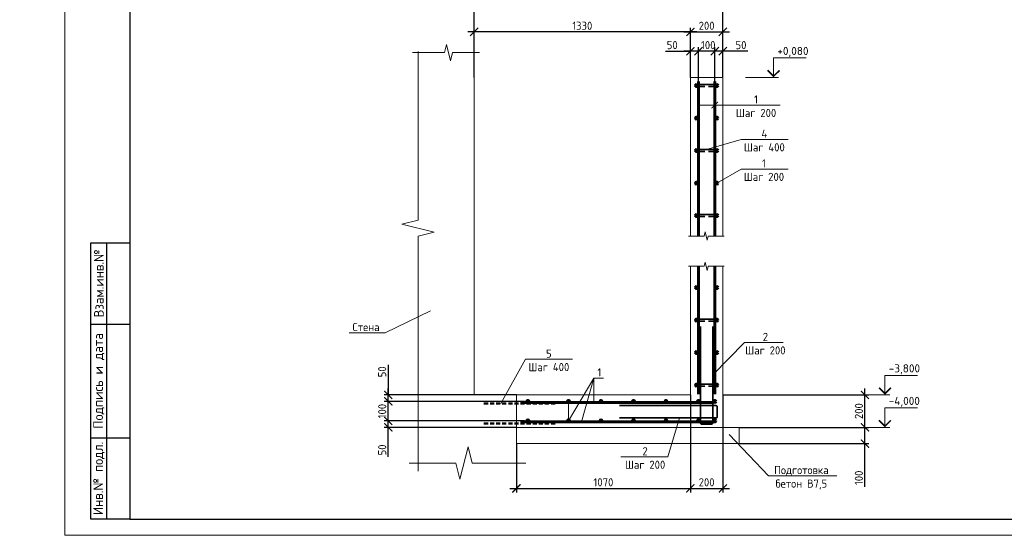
# Model space of a CAD drawing. Header units: millimetres. Extents: x 130535 to 1380046, y -52734 to 121434.
# Tile 50 of 64: x 666980 to 697269, y -7790 to 8071. Entities that reach past the tile are written whole.
import ezdxf
from ezdxf import colors
from ezdxf.entities.mleader import LeaderData, LeaderLine
from ezdxf.enums import TextEntityAlignment as Align
from ezdxf.math import Vec2, Vec3

# ---------------------------------------------------------------- set-up
doc = ezdxf.new("R2010")
doc.units = ezdxf.units.MM
doc.linetypes.add('DASHED2', pattern=[0.375, 0.25, -0.125])
doc.layers.get('DEFPOINTS').update_dxf_attribs({"color": 1, "lineweight": 0})
for name, color, linetype, lineweight in [('Основная 0.35', 200, 'Continuous', 35), ('Основная 0.60', 142, 'Continuous', 60), ('РАЗМЕРЫ', 1, 'Continuous', 9), ('Разрез жилая часть$0$Отметки', 1, 'Continuous', 20), ('Символы 0.20', 1, 'Continuous', 20), ('Текст', 7, 'Continuous', 25), ('Тонкая', 81, 'Continuous', 20), ('Тонкая 0.20', 30, 'Continuous', 20), ('ТОНКИЕ', 7, 'Continuous', 9)]:
    doc.layers.add(name, color=color, linetype=linetype, lineweight=lineweight)
doc.layers.add('ТОЛСТЫЕ_ОСНОВНЫЕ', color=6, linetype='Continuous')
doc.styles.add('GOST-2.304_Type-B', font='GOST Common.ttf')
doc.styles.add('style1', font='GOST Common.ttf', dxfattribs={"height": 500})
doc.styles.add('ГОСТ', font='isocpeur.ttf')
doc.dimstyles.new('СПДС', dxfattribs={"dimscale": 100, "dimtxt": 2.5, "dimasz": 2.5, "dimexe": 1.25, "dimexo": 0, "dimtad": 1, "dimdec": 0, "dimtxsty": 'GOST-2.304_Type-B', "dimblk": 'ARCHTICK', "dimcen": 2.5, "dimdle": 2, "dimadec": 0, "dimazin": 2, "dimtfac": 0.75, "dimtdec": 0, "dimtmove": 1, "dimatfit": 3, "dimfxl": 1, "dimtolj": 1, "dimarcsym": 1})

# ---------------------------------------------------------------- blocks, each defined once
blk = doc.blocks.new('*U5')
at = {"layer": 'ТОЛСТЫЕ_ОСНОВНЫЕ'}
for p, q in [((8, 5), (8, 90)), ((8, 90), (20, 90)), ((13, 5), (13, 90)), ((8, 65), (20, 65)), ((8, 30), (20, 30)), ((20, 5), (8, 5))]:
    blk.add_line(p, q, dxfattribs=at)
at = {"layer": 'ТОЛСТЫЕ_ОСНОВНЫЕ', "color": 6}
blk.add_lwpolyline([(20, 5), (589, 5), (589, 415), (20, 415)], close=True, dxfattribs=at)
at = {"layer": 'ТОНКИЕ'}
blk.add_lwpolyline([(0, 0), (594, 0), (594, 420), (0, 420)], close=True, dxfattribs=at)
at = {"layer": 'Текст', "style": 'style1'}
for s, p in [('Взам.инв.№', (10.5, 77.5)), ('Подпись и дата', (10.5, 47.5)), ('Инв.№ подл.', (10.5, 17.5))]:
    blk.add_text(s, height=3, rotation=90, dxfattribs=at).set_placement(p, align=Align.MIDDLE)
blk = doc.blocks.new('_None')
blk = doc.blocks.new('_ArchTick')
at = {"color": 0, "linetype": 'ByBlock', "const_width": 0.15}
blk.add_lwpolyline([(-0.5, -0.5), (0.5, 0.5)], dxfattribs=at)
blk = doc.blocks.new('*D303')
at = {"layer": 'DEFPOINTS', "color": 0, "linetype": 'Continuous', "lineweight": 0, "transparency": 16777216}
for p in [(678318, -4270), (682261, -4470), (682511, -4270)]:
    blk.add_point(p, dxfattribs=at)
at = {"layer": 'РАЗМЕРЫ', "color": 0, "linetype": 'Continuous', "lineweight": -2, "transparency": 16777216}
for p, q in [((678318, -4670), (678318, -4070)), ((682511, -4270), (678193, -4270)), ((682261, -4470), (678193, -4470)), ((678318, -5377), (678318, -4470))]:
    blk.add_line(p, q, dxfattribs=at)
at = {"layer": 'РАЗМЕРЫ', "color": 0, "linetype": 'Continuous', "lineweight": -2, "transparency": 16777216, "xscale": 250, "yscale": 250, "zscale": 250}
for p, rotation in [((678318, -4270), 90), ((678318, -4470), 270)]:
    blk.add_blockref('_ArchTick', p, dxfattribs=dict(at, rotation=rotation))
at = {"layer": 'РАЗМЕРЫ', "color": 0, "linetype": 'Continuous', "lineweight": 0, "transparency": 16777216, "insert": (678131, -5164), "char_height": 250, "attachment_point": 5, "rotation": 90, "style": 'GOST-2.304_Type-B'}
blk.add_mtext('\\A1;50', dxfattribs=at)
blk = doc.blocks.new('*D304')
at = {"layer": 'DEFPOINTS', "color": 0, "linetype": 'Continuous', "lineweight": 0, "transparency": 16777216}
for p in [(678318, -3670), (682511, -3670), (682511, -4270)]:
    blk.add_point(p, dxfattribs=at)
at = {"layer": 'РАЗМЕРЫ', "color": 0, "linetype": 'Continuous', "lineweight": -2, "transparency": 16777216}
for p, q in [((678318, -4470), (678318, -3470)), ((682511, -3670), (678193, -3670)), ((682511, -4270), (678193, -4270))]:
    blk.add_line(p, q, dxfattribs=at)
at = {"layer": 'РАЗМЕРЫ', "color": 0, "linetype": 'Continuous', "lineweight": -2, "transparency": 16777216, "xscale": 250, "yscale": 250, "zscale": 250}
for p, rotation in [((678318, -3670), 90), ((678318, -4270), 270)]:
    blk.add_blockref('_ArchTick', p, dxfattribs=dict(at, rotation=rotation))
at = {"layer": 'РАЗМЕРЫ', "color": 0, "linetype": 'Continuous', "lineweight": 0, "transparency": 16777216, "insert": (678131, -3970), "char_height": 250, "attachment_point": 5, "rotation": 90, "style": 'GOST-2.304_Type-B'}
blk.add_mtext('\\A1;100', dxfattribs=at)
blk = doc.blocks.new('*D305')
at = {"layer": 'DEFPOINTS', "color": 0, "linetype": 'Continuous', "lineweight": 0, "transparency": 16777216}
for p in [(678318, -3470), (682261, -3470), (682511, -3670)]:
    blk.add_point(p, dxfattribs=at)
at = {"layer": 'РАЗМЕРЫ', "color": 0, "linetype": 'Continuous', "lineweight": -2, "transparency": 16777216}
for p, q in [((678318, -2549), (678318, -3470)), ((678318, -3870), (678318, -3270)), ((682261, -3470), (678193, -3470)), ((682511, -3670), (678193, -3670))]:
    blk.add_line(p, q, dxfattribs=at)
at = {"layer": 'РАЗМЕРЫ', "color": 0, "linetype": 'Continuous', "lineweight": -2, "transparency": 16777216, "xscale": 250, "yscale": 250, "zscale": 250}
for p, rotation in [((678318, -3470), 90), ((678318, -3670), 270)]:
    blk.add_blockref('_ArchTick', p, dxfattribs=dict(at, rotation=rotation))
at = {"layer": 'РАЗМЕРЫ', "color": 0, "linetype": 'Continuous', "lineweight": 0, "transparency": 16777216, "insert": (678131, -2761), "char_height": 250, "attachment_point": 5, "rotation": 90, "style": 'GOST-2.304_Type-B'}
blk.add_mtext('\\A1;50', dxfattribs=at)
blk = doc.blocks.new('*D306')
at = {"layer": 'DEFPOINTS', "color": 0, "linetype": 'Continuous', "lineweight": 0, "transparency": 16777216}
for p in [(688361, 7102), (688361, 6169), (688611, 6294)]:
    blk.add_point(p, dxfattribs=at)
at = {"layer": 'РАЗМЕРЫ', "color": 0, "linetype": 'Continuous', "lineweight": -2, "transparency": 16777216}
for p, q in [((688811, 7102), (688161, 7102)), ((688361, 6169), (688361, 7227)), ((688611, 6294), (688611, 7227)), ((689381, 7102), (688611, 7102))]:
    blk.add_line(p, q, dxfattribs=at)
at = {"layer": 'РАЗМЕРЫ', "color": 0, "linetype": 'Continuous', "lineweight": -2, "transparency": 16777216, "xscale": 250, "yscale": 250, "zscale": 250, "rotation": 180}
blk.add_blockref('_ArchTick', (688361, 7102), dxfattribs=at)
at = {"layer": 'РАЗМЕРЫ', "color": 0, "linetype": 'Continuous', "lineweight": -2, "transparency": 16777216, "xscale": 250, "yscale": 250, "zscale": 250}
blk.add_blockref('_ArchTick', (688611, 7102), dxfattribs=at)
at = {"layer": 'РАЗМЕРЫ', "color": 0, "linetype": 'Continuous', "lineweight": 0, "transparency": 16777216, "insert": (689168, 7289), "char_height": 250, "attachment_point": 5, "style": 'GOST-2.304_Type-B'}
blk.add_mtext('\\A1;50', dxfattribs=at)
blk = doc.blocks.new('*D307')
at = {"layer": 'DEFPOINTS', "color": 0, "linetype": 'Continuous', "lineweight": 0, "transparency": 16777216}
for p in [(687861, 7102), (687861, 6169), (688361, 6169)]:
    blk.add_point(p, dxfattribs=at)
at = {"layer": 'РАЗМЕРЫ', "color": 0, "linetype": 'Continuous', "lineweight": -2, "transparency": 16777216}
for p, q in [((688561, 7102), (687661, 7102)), ((687861, 6169), (687861, 7227)), ((688361, 6169), (688361, 7227))]:
    blk.add_line(p, q, dxfattribs=at)
at = {"layer": 'РАЗМЕРЫ', "color": 0, "linetype": 'Continuous', "lineweight": -2, "transparency": 16777216, "xscale": 250, "yscale": 250, "zscale": 250, "rotation": 180}
blk.add_blockref('_ArchTick', (687861, 7102), dxfattribs=at)
at = {"layer": 'РАЗМЕРЫ', "color": 0, "linetype": 'Continuous', "lineweight": -2, "transparency": 16777216, "xscale": 250, "yscale": 250, "zscale": 250}
blk.add_blockref('_ArchTick', (688361, 7102), dxfattribs=at)
at = {"layer": 'РАЗМЕРЫ', "color": 0, "linetype": 'Continuous', "lineweight": 0, "transparency": 16777216, "insert": (688161, 7289), "char_height": 250, "attachment_point": 5, "style": 'GOST-2.304_Type-B'}
blk.add_mtext('\\A1;100', dxfattribs=at)
blk = doc.blocks.new('*D308')
at = {"layer": 'DEFPOINTS', "color": 0, "linetype": 'Continuous', "lineweight": 0, "transparency": 16777216}
for p in [(687611, 7102), (687611, 6294), (687861, 6169)]:
    blk.add_point(p, dxfattribs=at)
at = {"layer": 'РАЗМЕРЫ', "color": 0, "linetype": 'Continuous', "lineweight": -2, "transparency": 16777216}
for p, q in [((686841, 7102), (687611, 7102)), ((688061, 7102), (687411, 7102)), ((687611, 6294), (687611, 7227)), ((687861, 6169), (687861, 7227))]:
    blk.add_line(p, q, dxfattribs=at)
at = {"layer": 'РАЗМЕРЫ', "color": 0, "linetype": 'Continuous', "lineweight": -2, "transparency": 16777216, "xscale": 250, "yscale": 250, "zscale": 250, "rotation": 180}
blk.add_blockref('_ArchTick', (687611, 7102), dxfattribs=at)
at = {"layer": 'РАЗМЕРЫ', "color": 0, "linetype": 'Continuous', "lineweight": -2, "transparency": 16777216, "xscale": 250, "yscale": 250, "zscale": 250}
blk.add_blockref('_ArchTick', (687861, 7102), dxfattribs=at)
at = {"layer": 'РАЗМЕРЫ', "color": 0, "linetype": 'Continuous', "lineweight": 0, "transparency": 16777216, "insert": (687053, 7289), "char_height": 250, "attachment_point": 5, "style": 'GOST-2.304_Type-B'}
blk.add_mtext('\\A1;50', dxfattribs=at)
blk = doc.blocks.new('*D309')
at = {"layer": 'DEFPOINTS', "color": 0, "linetype": 'Continuous', "lineweight": 0, "transparency": 16777216}
for p in [(687611, -3470), (682261, -4961), (687611, -6346)]:
    blk.add_point(p, dxfattribs=at)
at = {"layer": 'РАЗМЕРЫ', "color": 0, "linetype": 'Continuous', "lineweight": -2, "transparency": 16777216}
for p, q in [((687611, -3470), (687611, -6471)), ((682261, -4961), (682261, -6471)), ((682061, -6346), (687811, -6346))]:
    blk.add_line(p, q, dxfattribs=at)
at = {"layer": 'РАЗМЕРЫ', "color": 0, "linetype": 'Continuous', "lineweight": -2, "transparency": 16777216, "xscale": 250, "yscale": 250, "zscale": 250, "rotation": 180}
blk.add_blockref('_ArchTick', (682261, -6346), dxfattribs=at)
at = {"layer": 'РАЗМЕРЫ', "color": 0, "linetype": 'Continuous', "lineweight": -2, "transparency": 16777216, "xscale": 250, "yscale": 250, "zscale": 250}
blk.add_blockref('_ArchTick', (687611, -6346), dxfattribs=at)
at = {"layer": 'РАЗМЕРЫ', "color": 0, "linetype": 'Continuous', "lineweight": 0, "transparency": 16777216, "insert": (684936, -6159), "char_height": 250, "attachment_point": 5, "style": 'GOST-2.304_Type-B'}
blk.add_mtext('\\A1;1070', dxfattribs=at)
blk = doc.blocks.new('*D310')
at = {"layer": 'DEFPOINTS', "color": 0, "linetype": 'Continuous', "lineweight": 0, "transparency": 16777216}
for p in [(687611, -3470), (688611, -3470), (688611, -6346)]:
    blk.add_point(p, dxfattribs=at)
at = {"layer": 'РАЗМЕРЫ', "color": 0, "linetype": 'Continuous', "lineweight": -2, "transparency": 16777216}
for p, q in [((687611, -3470), (687611, -6471)), ((688611, -3470), (688611, -6471)), ((687411, -6346), (688811, -6346))]:
    blk.add_line(p, q, dxfattribs=at)
at = {"layer": 'РАЗМЕРЫ', "color": 0, "linetype": 'Continuous', "lineweight": -2, "transparency": 16777216, "xscale": 250, "yscale": 250, "zscale": 250, "rotation": 180}
blk.add_blockref('_ArchTick', (687611, -6346), dxfattribs=at)
at = {"layer": 'РАЗМЕРЫ', "color": 0, "linetype": 'Continuous', "lineweight": -2, "transparency": 16777216, "xscale": 250, "yscale": 250, "zscale": 250}
blk.add_blockref('_ArchTick', (688611, -6346), dxfattribs=at)
at = {"layer": 'РАЗМЕРЫ', "color": 0, "linetype": 'Continuous', "lineweight": 0, "transparency": 16777216, "insert": (688111, -6159), "char_height": 250, "attachment_point": 5, "style": 'GOST-2.304_Type-B'}
blk.add_mtext('\\A1;200', dxfattribs=at)
blk = doc.blocks.new('*D311')
at = {"layer": 'DEFPOINTS', "color": 0, "linetype": 'Continuous', "lineweight": 0, "transparency": 16777216}
for p in [(689111, -4470), (692981, -4470), (689111, -4970)]:
    blk.add_point(p, dxfattribs=at)
at = {"layer": 'РАЗМЕРЫ', "color": 0, "linetype": 'Continuous', "lineweight": -2, "transparency": 16777216}
for p, q in [((689111, -4470), (693106, -4470)), ((692981, -5170), (692981, -4270)), ((689111, -4970), (693106, -4970)), ((692981, -6297), (692981, -4970))]:
    blk.add_line(p, q, dxfattribs=at)
at = {"layer": 'РАЗМЕРЫ', "color": 0, "linetype": 'Continuous', "lineweight": -2, "transparency": 16777216, "xscale": 250, "yscale": 250, "zscale": 250}
for p, rotation in [((692981, -4470), 90), ((692981, -4970), 270)]:
    blk.add_blockref('_ArchTick', p, dxfattribs=dict(at, rotation=rotation))
at = {"layer": 'РАЗМЕРЫ', "color": 0, "linetype": 'Continuous', "lineweight": 0, "transparency": 16777216, "insert": (692794, -6022), "char_height": 250, "attachment_point": 5, "rotation": 90, "style": 'GOST-2.304_Type-B'}
blk.add_mtext('\\A1;100', dxfattribs=at)
blk = doc.blocks.new('*D312')
at = {"layer": 'DEFPOINTS', "color": 0, "linetype": 'Continuous', "lineweight": 0, "transparency": 16777216}
for p in [(688611, -3470), (692981, -3470), (689111, -4470)]:
    blk.add_point(p, dxfattribs=at)
at = {"layer": 'РАЗМЕРЫ', "color": 0, "linetype": 'Continuous', "lineweight": -2, "transparency": 16777216}
for p, q in [((692981, -4670), (692981, -3270)), ((688611, -3470), (693106, -3470)), ((689111, -4470), (693106, -4470))]:
    blk.add_line(p, q, dxfattribs=at)
at = {"layer": 'РАЗМЕРЫ', "color": 0, "linetype": 'Continuous', "lineweight": -2, "transparency": 16777216, "xscale": 250, "yscale": 250, "zscale": 250}
for p, rotation in [((692981, -3470), 90), ((692981, -4470), 270)]:
    blk.add_blockref('_ArchTick', p, dxfattribs=dict(at, rotation=rotation))
at = {"layer": 'РАЗМЕРЫ', "color": 0, "linetype": 'Continuous', "lineweight": 0, "transparency": 16777216, "insert": (692794, -3970), "char_height": 250, "attachment_point": 5, "rotation": 90, "style": 'GOST-2.304_Type-B'}
blk.add_mtext('\\A1;200', dxfattribs=at)
blk = doc.blocks.new('*D275')
at = {"layer": 'DEFPOINTS', "color": 0, "linetype": 'Continuous', "lineweight": 0, "transparency": 16777216}
for p in [(688611, 7696), (687611, 6294), (688611, 6294)]:
    blk.add_point(p, dxfattribs=at)
at = {"layer": 'РАЗМЕРЫ', "color": 0, "linetype": 'Continuous', "lineweight": -2, "transparency": 16777216}
for p, q in [((687411, 7696), (688811, 7696)), ((687611, 6294), (687611, 7821)), ((688611, 6294), (688611, 7821))]:
    blk.add_line(p, q, dxfattribs=at)
at = {"layer": 'РАЗМЕРЫ', "color": 0, "linetype": 'Continuous', "lineweight": -2, "transparency": 16777216, "xscale": 250, "yscale": 250, "zscale": 250, "rotation": 180}
blk.add_blockref('_ArchTick', (687611, 7696), dxfattribs=at)
at = {"layer": 'РАЗМЕРЫ', "color": 0, "linetype": 'Continuous', "lineweight": -2, "transparency": 16777216, "xscale": 250, "yscale": 250, "zscale": 250}
blk.add_blockref('_ArchTick', (688611, 7696), dxfattribs=at)
at = {"layer": 'РАЗМЕРЫ', "color": 0, "linetype": 'Continuous', "lineweight": 0, "transparency": 16777216, "insert": (688111, 7884), "char_height": 250, "attachment_point": 5, "style": 'GOST-2.304_Type-B'}
blk.add_mtext('\\A1;200', dxfattribs=at)
blk = doc.blocks.new('*D276')
at = {"layer": 'DEFPOINTS', "color": 0, "linetype": 'Continuous', "lineweight": 0, "transparency": 16777216}
for p in [(680961, 7696), (680961, 6294), (687611, 6294)]:
    blk.add_point(p, dxfattribs=at)
at = {"layer": 'РАЗМЕРЫ', "color": 0, "linetype": 'Continuous', "lineweight": -2, "transparency": 16777216}
for p, q in [((687811, 7696), (680761, 7696)), ((680961, 6294), (680961, 7821)), ((687611, 6294), (687611, 7821))]:
    blk.add_line(p, q, dxfattribs=at)
at = {"layer": 'РАЗМЕРЫ', "color": 0, "linetype": 'Continuous', "lineweight": -2, "transparency": 16777216, "xscale": 250, "yscale": 250, "zscale": 250, "rotation": 180}
blk.add_blockref('_ArchTick', (680961, 7696), dxfattribs=at)
at = {"layer": 'РАЗМЕРЫ', "color": 0, "linetype": 'Continuous', "lineweight": -2, "transparency": 16777216, "xscale": 250, "yscale": 250, "zscale": 250}
blk.add_blockref('_ArchTick', (687611, 7696), dxfattribs=at)
at = {"layer": 'РАЗМЕРЫ', "color": 0, "linetype": 'Continuous', "lineweight": 0, "transparency": 16777216, "insert": (684286, 7884), "char_height": 250, "attachment_point": 5, "style": 'GOST-2.304_Type-B'}
blk.add_mtext('\\A1;1330', dxfattribs=at)
blk = doc.blocks.new('*D277')
at = {"layer": 'DEFPOINTS', "color": 0, "linetype": 'Continuous', "lineweight": 0, "transparency": 16777216}
for p in [(680961, 8476), (680961, 6294), (688611, 6294)]:
    blk.add_point(p, dxfattribs=at)
at = {"layer": 'РАЗМЕРЫ', "color": 0, "linetype": 'Continuous', "lineweight": -2, "transparency": 16777216}
for p, q in [((680961, 6294), (680961, 8601)), ((688611, 6294), (688611, 8601)), ((688811, 8476), (680761, 8476))]:
    blk.add_line(p, q, dxfattribs=at)
at = {"layer": 'РАЗМЕРЫ', "color": 0, "linetype": 'Continuous', "lineweight": -2, "transparency": 16777216, "xscale": 250, "yscale": 250, "zscale": 250, "rotation": 180}
blk.add_blockref('_ArchTick', (680961, 8476), dxfattribs=at)
at = {"layer": 'РАЗМЕРЫ', "color": 0, "linetype": 'Continuous', "lineweight": -2, "transparency": 16777216, "xscale": 250, "yscale": 250, "zscale": 250}
blk.add_blockref('_ArchTick', (688611, 8476), dxfattribs=at)
at = {"layer": 'РАЗМЕРЫ', "color": 0, "linetype": 'Continuous', "lineweight": 0, "transparency": 16777216, "insert": (684786, 8663), "char_height": 250, "attachment_point": 5, "style": 'GOST-2.304_Type-B'}
blk.add_mtext('\\A1;1530', dxfattribs=at)

msp = doc.modelspace()

# ---------------------------------------------------------------- linework, layer by layer
at = {"linetype": 'DASHED2', "lineweight": 50, "ltscale": 500}
for p, q in [((681261.5, -3739.8), (683481.4, -3739.8)), ((681261.5, -4349.8), (683481.4, -4349.8))]:
    msp.add_line(p, q, dxfattribs=at)
at = {"linetype": 'ByBlock', "lineweight": 20, "ltscale": 0.5}
for points in [[(679234.7, 7096.5), (679234.7, 1907.7), (678734.7, 1782.7), (679734.7, 1532.7), (679234.7, 1407.7), (679234.7, -5817.3)], [(682549.9, -5567.3), (680898.4, -5567.3), (680773.4, -5067.3), (680523.4, -6067.3), (680398.4, -5567.3), (678957.6, -5567.3)]]:
    msp.add_lwpolyline(points, dxfattribs=at)
at = {"layer": 'Основная 0.35'}
for p, q in [((688421.5, 6074), (687801.5, 6074)), ((687801.5, 6014), (688051.5, 6014)), ((688421.5, 6014), (688171.5, 6014)), ((688421.5, 4074), (687801.5, 4074)), ((687801.5, 4014), (688051.5, 4014)), ((688421.5, 4014), (688171.5, 4014)), ((688421.5, 2074), (687801.5, 2074)), ((687801.5, 2014), (688051.5, 2014)), ((688421.5, 2014), (688171.5, 2014)), ((688421.5, -1139.8), (687801.5, -1139.8)), ((687801.5, -1199.8), (688051.5, -1199.8)), ((688421.5, -1199.8), (688171.5, -1199.8)), ((688421.5, -3139.8), (687801.5, -3139.8)), ((687801.5, -3199.8), (688051.5, -3199.8)), ((688421.5, -3199.8), (688171.5, -3199.8))]:
    msp.add_line(p, q, dxfattribs=at)
for points in [[(688301.5, -1366.7), (688301.5, -4341.7, -0.4142136), (688276.5, -4366.7), (687946.5, -4366.7, -0.4142136), (687921.5, -4341.7), (687921.5, -1366.7)], [(685434, -3800.3), (688409, -3800.3, -0.4142136), (688434, -3825.3), (688434, -4155.3, -0.4142136), (688409, -4180.3), (685434, -4180.3)]]:
    msp.add_lwpolyline(points, format="xyb", dxfattribs=at)
for centre, start, end in [((687801.5, 6044), 90, 270), ((688421.5, 6044), 270, 90), ((687801.5, 2044), 90, 270), ((688421.5, 2044), 270, 90), ((687801.5, -1169.8), 90, 270), ((688421.5, -1169.8), 270, 90), ((687801.5, -3169.8), 90, 270), ((688421.5, -3169.8), 270, 90)]:
    msp.add_arc(centre, 30, start, end, dxfattribs=at)
at = {"layer": 'Основная 0.60'}
for p, q in [((687861.5, 1416.7), (687861.5, 6169)), ((688361.5, 1416.7), (688361.5, 6169)), ((687861.5, -3444.8), (687861.5, 485.7)), ((688361.5, -3444.8), (688361.5, 485.7)), ((688327.7, -3699.8), (682386.5, -3699.8)), ((688327.7, -4299.8), (682386.5, -4299.8))]:
    msp.add_line(p, q, dxfattribs=at)
for centre in [(687801.5, 6044), (688421.5, 6044), (687801.5, 5044), (688421.5, 5044), (687801.5, 4044), (688421.5, 4044), (687801.5, 3044), (688421.5, 3044), (687801.5, 2044), (688421.5, 2044), (687801.5, -169.8), (688421.5, -169.8), (687801.5, -1169.8), (688421.5, -1169.8), (687801.5, -2169.8), (688421.5, -2169.8), (687801.5, -3169.8), (688421.5, -3169.8), (682611.5, -3669.8), (683861.5, -3669.8), (684861.5, -3669.8), (685861.5, -3669.8), (685861.5, -3669.8), (686861.5, -3669.8), (687861.5, -3669.8), (688361.5, -3669.8), (682611.5, -4269.8), (683861.5, -4269.8), (684861.5, -4269.8), (685861.5, -4269.8), (685861.5, -4269.8), (686861.5, -4269.8), (687861.5, -4269.8), (688361.5, -4269.8)]:
    msp.add_circle(centre, 30, dxfattribs=at)
at = {"layer": 'РАЗМЕРЫ', "linetype": 'Continuous', "lineweight": 0}
for p, q in [((689272.2, -1861.1), (688301.5, -2854.2)), ((684643.1, -2953.8), (684260.1, -4299.8)), ((684643.1, -2953.8), (684643.1, -3699.8)), ((679234.7, -3469.8), (682261.5, -3469.8)), ((682261.5, -3469.8), (682261.5, -5567.3))]:
    msp.add_line(p, q, dxfattribs=at)
at = {"layer": 'РАЗМЕРЫ', "color": 3, "linetype": 'Continuous', "lineweight": 0}
msp.add_line((691409.9, -4469.8), (693596.4, -4469.8), dxfattribs=at)
at = {"layer": 'Символы 0.20', "color": 1, "linetype": 'Continuous', "lineweight": 20, "ltscale": 100}
for p, q in [((690169.8, 6894), (691169.8, 6894)), ((689303.7, 6294), (690169.8, 6294)), ((693596.4, -2869.8), (694596.4, -2869.8)), ((692730.3, -3469.8), (693596.4, -3469.8)), ((693596.4, -3869.8), (694596.4, -3869.8))]:
    msp.add_line(p, q, dxfattribs=at)
at = {"layer": 'Символы 0.20', "color": 1, "linetype": 'Continuous', "lineweight": 20, "ltscale": 10000}
for p, q in [((690319.8, 6294), (690019.8, 6294)), ((693746.4, -3469.8), (693446.4, -3469.8)), ((693746.4, -4469.8), (693446.4, -4469.8))]:
    msp.add_line(p, q, dxfattribs=at)
for points in [[(690169.8, 6294), (690169.8, 6894)], [(693596.4, -3469.8), (693596.4, -2869.8)], [(693596.4, -4469.8), (693596.4, -3869.8)]]:
    msp.add_lwpolyline(points, dxfattribs=at)
at = {"layer": 'Символы 0.20', "color": 1, "linetype": 'Continuous', "lineweight": 20, "ltscale": 10000, "const_width": 50}
for points in [[(689987.5, 6511.7), (690169.8, 6329.4), (690352.2, 6511.7)], [(693414.1, -3252.1), (693596.4, -3434.4), (693778.7, -3252.1)], [(693414.1, -4252.1), (693596.4, -4434.4), (693778.7, -4252.1)]]:
    msp.add_lwpolyline(points, dxfattribs=at)
at = {"layer": 'Символы 0.20'}
msp.add_lwpolyline([(689272.2, -1861.1), (690466.8, -1861.1)], dxfattribs=at)
at = {"layer": 'Тонкая'}
for points in [[(679065.9, 7057.7), (679215.9, 7057.7), (680045.4, 7057.7), (680107.9, 7307.7), (680232.9, 6807.7), (680295.4, 7057.7), (681124.9, 7057.7), (681124.9, 7057.7)], [(687549, 1416.7), (687624, 1416.7), (688038.7, 1416.7), (688070, 1541.7), (688132.5, 1291.7), (688163.7, 1416.7), (688578.5, 1416.7), (688653.5, 1416.7)], [(687549, 485.7), (687624, 485.7), (688038.7, 485.7), (688070, 610.7), (688132.5, 360.7), (688163.7, 485.7), (688578.5, 485.7), (688653.5, 485.7)]]:
    msp.add_lwpolyline(points, dxfattribs=at)
at = {"layer": 'Тонкая 0.20'}
for p, q in [((680961.5, 6846.5), (680961.5, -3469.8)), ((687611.5, 6294), (688611.5, 6294)), ((687611.5, 1416.7), (687611.5, 6294)), ((688611.5, 6294), (688611.5, 1416.7)), ((687611.5, 1416.7), (687611.5, 2694.8)), ((688611.5, 2694.8), (688611.5, 1416.7)), ((687611.5, -3469.8), (687611.5, 485.7)), ((687611.5, -3444.8), (687611.5, 485.7)), ((688611.5, 485.7), (688611.5, -3444.8)), ((688611.5, 485.7), (688611.5, -4469.8)), ((682261.5, -4469.8), (682261.5, -3469.8)), ((682261.5, -3469.8), (687611.5, -3469.8)), ((689111.5, -4469.8), (682261.5, -4469.8)), ((689111.5, -4469.8), (689111.5, -4969.8)), ((690111.5, -4469.8), (690611.5, -4469.8)), ((689111.5, -4969.8), (682261.5, -4969.8))]:
    msp.add_line(p, q, dxfattribs=at)

# ---------------------------------------------------------------- block references
at = {"xscale": 100, "yscale": 100, "zscale": 100}
msp.add_blockref('*U5', (668365, -7790.1), dxfattribs=at)
msp.add_blockref('*U5', (668365, -7790.1), dxfattribs=at)

# ---------------------------------------------------------------- texts
at = {"layer": 'Разрез жилая часть$0$Отметки', "linetype": 'Continuous', "lineweight": 25, "ltscale": 100, "style": 'ГОСТ'}
for s, p in [('+0,080', (690287.3, 6984)), ('-3,800', (693713.9, -2779.8)), ('-4,000', (693713.9, -3779.8))]:
    msp.add_text(s, height=250, dxfattribs=at).set_placement(p)
at = {"layer": 'Символы 0.20', "insert": (689919.3, -1561.1), "char_height": 250, "attachment_point": 2, "style": 'GOST-2.304_Type-B'}
msp.add_mtext('2\\PШаг 200', dxfattribs=at)

# ---------------------------------------------------------------- dimensions: what is measured, and where the dimension line sits
at = {"layer": 'РАЗМЕРЫ', "color": 3, "linetype": 'Continuous', "lineweight": 0}
for base, p1, p2, picture, middle in [((680961.5, 8475.8), (688611.5, 6294), (680961.5, 6294), '*D277', (684786.5, 8663.3)), ((680961.5, 7696.5), (687611.5, 6294), (680961.5, 6294), '*D276', (684286.5, 7884)), ((688611.5, 7696.5), (687611.5, 6294), (688611.5, 6294), '*D275', (688111.5, 7884))]:
    dim = msp.add_linear_dim(base=base, p1=p1, p2=p2, dimstyle='СПДС', override={"dimlfac": 0.2}, dxfattribs=at)
    dim.commit()
    dim.dimension.update_dxf_attribs({"geometry": picture, "text_midpoint": middle})
for base, p1, p2, angle, picture, middle in [((687611.5, 7101.6), (687861.5, 6169), (687611.5, 6294), 180, '*D308', (687053.3, 7070.6)), ((687861.5, 7101.6), (688361.5, 6169), (687861.5, 6169), 180, '*D307', (688161.5, 7101.6)), ((688361.5, 7101.6), (688611.5, 6294), (688361.5, 6169), 180, '*D306', (689168.2, 7071.6)), ((692981.3, -4469.8), (689111.5, -4969.8), (689111.5, -4469.8), 90, '*D311', (693225.2, -6022.1))]:
    dim = msp.add_linear_dim(base=base, p1=p1, p2=p2, angle=angle, dimstyle='СПДС', override={"dimlfac": 0.2}, dxfattribs=at)
    dim.commit()
    dim.dimension.update_dxf_attribs({"geometry": picture, "text_midpoint": middle, "dimtype": 160})
for base, p1, p2, picture, middle in [((678318.3, -3469.8), (682511.5, -3669.8), (682261.5, -3469.8), '*D305', (678299.6, -2761.2)), ((678318.3, -4269.8), (682261.5, -4469.8), (682511.5, -4269.8), '*D303', (678369.9, -5164.4))]:
    dim = msp.add_linear_dim(base=base, p1=p1, p2=p2, angle=90, text='50', dimstyle='СПДС', override={"dimlfac": 0.2}, dxfattribs=at)
    dim.commit()
    dim.dimension.update_dxf_attribs({"geometry": picture, "text_midpoint": middle, "dimtype": 160})
for base, p1, p2, angle, picture, middle in [((692981.3, -3469.8), (689111.5, -4469.8), (688611.5, -3469.8), 90, '*D312', (692793.8, -3969.8)), ((687611.5, -6346.2), (682261.5, -4960.5), (687611.5, -3469.8), 180, '*D309', (684936.5, -6158.7)), ((688611.5, -6346.2), (687611.5, -3469.8), (688611.5, -3469.8), 180, '*D310', (688111.5, -6158.7))]:
    dim = msp.add_linear_dim(base=base, p1=p1, p2=p2, angle=angle, dimstyle='СПДС', override={"dimlfac": 0.2}, dxfattribs=at)
    dim.commit()
    dim.dimension.update_dxf_attribs({"geometry": picture, "text_midpoint": middle})
dim = msp.add_linear_dim(base=(678318.3, -3669.8), p1=(682511.5, -4269.8), p2=(682511.5, -3669.8), angle=90, text='100', dimstyle='СПДС', override={"dimlfac": 0.2}, dxfattribs=at)
dim.commit()
dim.dimension.update_dxf_attribs({"geometry": '*D304', "text_midpoint": (678130.8, -3969.8)})

# ---------------------------------------------------------------- leaders
at = {"layer": 'Символы 0.20', "ltscale": 100}
ml = msp.add_multileader_mtext('Standard', dxfattribs=at)
ml.set_content('Труба Тр\\Pниз трубы в уровне верха плиты', color=256, style='ГОСТ')
ml.set_leader_properties(color=256, linetype='ByLayer', lineweight=-1)
ml.set_arrow_properties(name='NONE')
ml.build(insert=Vec2(0, 0))
ml.multileader.update_dxf_attribs({"text_left_attachment_type": 6, "text_right_attachment_type": 6, "dogleg_length": 2.5, "arrow_head_size": 45, "scale": 100})
ctx = ml.context
ctx.base_point, ctx.scale, ctx.char_height, ctx.arrow_head_size, ctx.landing_gap_size, ctx.plane_origin = Vec3(374236, 9404.1), 100, 300, 45, 22.5, Vec3(368339.5, 6093.6)
ctx.left_attachment, ctx.right_attachment = 6, 6
notes = []
notes.append((ctx, [(1, (1, 1, 0), (373986, 9404.1), (1, 0), 250, [(0, [(373346.6, 7763.7)], 0, [])])]))
ctx.mtext.insert, ctx.mtext.width, ctx.mtext.flow_direction = Vec3(374258.5, 9794.1), 6442.783, 5
at = {"layer": 'Символы 0.20'}
ml = msp.add_multileader_mtext('Standard', dxfattribs=at)
ml.set_content('1\\PШаг 200', color=256, style='GOST-2.304_Type-B')
ml.set_leader_properties(color=256, linetype='ByLayer', lineweight=-1)
ml.set_arrow_properties(name='ARCHTICK')
ml.build(insert=Vec2(0, 0))
ml.multileader.update_dxf_attribs({"text_left_attachment_type": 6, "text_right_attachment_type": 6, "dogleg_length": 1, "arrow_head_size": 200, "scale": 20})
ctx = ml.context
ctx.base_point, ctx.scale, ctx.char_height, ctx.arrow_head_size, ctx.landing_gap_size, ctx.plane_origin = Vec3(689030.4, 5444.2), 20, 250, 200, 9, Vec3(683711.5, 8530.5)
ctx.left_attachment, ctx.right_attachment, ctx.text_align_type = 6, 6, 1
notes.append((ctx, [(1, (1, 1, 0), (688930.4, 5444.2), (1, 0), 100, [(1, [(688361.5, 5444.2), (687861.5, 5444.2)], 0, [])])]))
ctx.mtext.insert, ctx.mtext.alignment, ctx.mtext.flow_direction = Vec3(689632.2, 5744.2), 2, 5
ml = msp.add_multileader_mtext('Standard', dxfattribs=at)
ml.set_content('4\\PШаг 400', color=256, style='GOST-2.304_Type-B')
ml.set_leader_properties(color=256, linetype='ByLayer', lineweight=-1)
ml.set_arrow_properties(name='NONE')
ml.build(insert=Vec2(0, 0))
ml.multileader.update_dxf_attribs({"text_left_attachment_type": 6, "text_right_attachment_type": 6, "dogleg_length": 1, "arrow_head_size": 18, "scale": 20})
ctx = ml.context
ctx.base_point, ctx.scale, ctx.char_height, ctx.arrow_head_size, ctx.landing_gap_size, ctx.plane_origin = Vec3(689272.2, 4387.6), 20, 250, 18, 9, Vec3(683771.5, 3420.4)
ctx.left_attachment, ctx.right_attachment, ctx.text_align_type = 6, 6, 1
notes.append((ctx, [(0, (1, 1, 0), (689172.2, 4387.6), (1, 0), 100, [(0, [(688111.5, 4074)], 0, [])])]))
ctx.mtext.insert, ctx.mtext.alignment, ctx.mtext.flow_direction = Vec3(689886.5, 4687.6), 2, 5
ml = msp.add_multileader_mtext('Standard', dxfattribs=at)
ml.set_content('1\\PШаг 200', color=256, style='GOST-2.304_Type-B')
ml.set_leader_properties(color=256, linetype='ByLayer', lineweight=-1)
ml.set_arrow_properties(name='NONE')
ml.build(insert=Vec2(0, 0))
ml.multileader.update_dxf_attribs({"text_left_attachment_type": 6, "text_right_attachment_type": 6, "dogleg_length": 1, "arrow_head_size": 18, "scale": 20})
ctx = ml.context
ctx.base_point, ctx.scale, ctx.char_height, ctx.arrow_head_size, ctx.landing_gap_size, ctx.plane_origin = Vec3(689272.2, 3477.4), 20, 250, 18, 9, Vec3(683771.5, 6130.2)
ctx.left_attachment, ctx.right_attachment, ctx.text_align_type = 6, 6, 1
notes.append((ctx, [(0, (1, 1, 0), (689172.2, 3477.4), (1, 0), 100, [(0, [(688421.5, 3044)], 0, [])])]))
ctx.mtext.insert, ctx.mtext.alignment, ctx.mtext.flow_direction = Vec3(689874, 3777.4), 2, 5
ml = msp.add_multileader_mtext('Standard', dxfattribs=at)
ml.set_content('Стена', color=256, style='GOST-2.304_Type-B')
ml.set_leader_properties(color=256, linetype='ByLayer', lineweight=-1)
ml.set_arrow_properties(name='NONE')
ml.build(insert=Vec2(0, 0))
ml.multileader.update_dxf_attribs({"text_left_attachment_type": 6, "text_right_attachment_type": 6, "dogleg_length": 1, "arrow_head_size": 18, "scale": 20})
ctx = ml.context
ctx.base_point, ctx.scale, ctx.char_height, ctx.arrow_head_size, ctx.landing_gap_size, ctx.plane_origin = Vec3(677208.7, -1560.2), 20, 250, 18, 9, Vec3(678605.7, -817.9)
ctx.left_attachment, ctx.right_attachment = 6, 6
notes.append((ctx, [(0, (1, 1, 0), (678226.7, -1560.2), (-1, 0), 100, [(0, [(679616.3, -882.5)], 0, [])])]))
ctx.mtext.insert, ctx.mtext.flow_direction = Vec3(677217.7, -1260.2), 5
ml = msp.add_multileader_mtext('Standard', dxfattribs=at)
ml.set_content('5\\PШаг 400', color=256, style='GOST-2.304_Type-B')
ml.set_leader_properties(color=256, linetype='ByLayer', lineweight=-1)
ml.set_arrow_properties(name='NONE')
ml.build(insert=Vec2(0, 0))
ml.multileader.update_dxf_attribs({"text_left_attachment_type": 6, "text_right_attachment_type": 6, "dogleg_length": 1, "arrow_head_size": 18, "scale": 20})
ctx = ml.context
ctx.base_point, ctx.scale, ctx.char_height, ctx.arrow_head_size, ctx.landing_gap_size, ctx.plane_origin = Vec3(682643.3, -2374.5), 20, 250, 18, 9, Vec3(681792.6, -1199.9)
ctx.left_attachment, ctx.right_attachment, ctx.text_align_type = 6, 6, 1
notes.append((ctx, [(0, (1, 1, 0), (682543.3, -2374.5), (1, 0), 100, [(0, [(681779.8, -3739.8)], 0, [])])]))
ctx.mtext.insert, ctx.mtext.alignment, ctx.mtext.flow_direction = Vec3(683257.6, -2074.5), 2, 5
ml = msp.add_multileader_mtext('Standard', dxfattribs=at)
ml.set_content('1', color=256, style='GOST-2.304_Type-B')
ml.set_leader_properties(color=256, linetype='ByLayer', lineweight=-1)
ml.set_arrow_properties(name='NONE')
ml.build(insert=Vec2(0, 0))
ml.multileader.update_dxf_attribs({"text_left_attachment_type": 6, "text_right_attachment_type": 6, "dogleg_length": 1, "arrow_head_size": 18, "scale": 20})
ctx = ml.context
ctx.base_point, ctx.scale, ctx.char_height, ctx.arrow_head_size, ctx.landing_gap_size, ctx.plane_origin = Vec3(684743.1, -2953.8), 20, 250, 18, 9, Vec3(681344.7, 2250.2)
ctx.left_attachment, ctx.right_attachment = 6, 6
notes.append((ctx, [(0, (1, 1, 0), (684643.1, -2953.8), (1, 0), 100, [(1, [(683861.5, -3669.8), (683861.5, -4269.8)], 0, [])])]))
ctx.mtext.insert, ctx.mtext.width, ctx.mtext.flow_direction = Vec3(684752.1, -2653.8), 28.429, 5
ml = msp.add_multileader_mtext('Standard', dxfattribs=at)
ml.set_content('2\\PШаг 200', color=256, style='GOST-2.304_Type-B')
ml.set_leader_properties(color=256, linetype='ByLayer', lineweight=-1)
ml.set_arrow_properties(name='NONE')
ml.build(insert=Vec2(0, 0))
ml.multileader.update_dxf_attribs({"text_left_attachment_type": 6, "text_right_attachment_type": 6, "dogleg_length": 1, "arrow_head_size": 18, "scale": 20})
ctx = ml.context
ctx.base_point, ctx.scale, ctx.char_height, ctx.arrow_head_size, ctx.landing_gap_size, ctx.plane_origin = Vec3(685616.7, -5378.4), 20, 250, 18, 9, Vec3(678877, 4.9)
ctx.left_attachment, ctx.right_attachment, ctx.text_align_type = 6, 6, 1
notes.append((ctx, [(1, (1, 1, 0), (686920.3, -5378.4), (-1, 0), 100, [(0, [(687273.4, -4180.3)], 0, [])])]))
ctx.mtext.insert, ctx.mtext.alignment, ctx.mtext.flow_direction = Vec3(686218.5, -5078.4), 2, 5
ml = msp.add_multileader_mtext('Standard', dxfattribs=at)
ml.set_content('Подготовка\\Pбетон В7,5', color=256, style='GOST-2.304_Type-B')
ml.set_leader_properties(color=256, linetype='ByLayer', lineweight=-1)
ml.set_arrow_properties(name='NONE')
ml.build(insert=Vec2(0, 0))
ml.multileader.update_dxf_attribs({"text_left_attachment_type": 6, "text_right_attachment_type": 6, "dogleg_length": 1, "arrow_head_size": 18, "scale": 20})
ctx = ml.context
ctx.base_point, ctx.scale, ctx.char_height, ctx.arrow_head_size, ctx.landing_gap_size, ctx.plane_origin = Vec3(690117.2, -5957.4), 20, 250, 18, 9, Vec3(687170.4, -1938.2)
ctx.left_attachment, ctx.right_attachment, ctx.text_align_type = 6, 6, 1
notes.append((ctx, [(1, (1, 1, 0), (690017.2, -5957.4), (1, 0), 100, [(0, [(688807, -4687)], 0, [])])]))
ctx.mtext.insert, ctx.mtext.alignment, ctx.mtext.flow_direction = Vec3(691026.2, -5657.4), 2, 5
for ctx, leaders in notes:
    for number, flags, end, landing, length, lines in leaders:
        leader = LeaderData()
        leader.index, (leader.has_last_leader_line, leader.has_dogleg_vector, leader.attachment_direction) = number, flags
        leader.last_leader_point, leader.dogleg_vector, leader.dogleg_length = Vec3(end), Vec3(landing), length
        for number, points, colour, breaks in lines:
            line = LeaderLine()
            line.index, line.vertices, line.color, line.breaks = number, Vec3.list(points), colors.encode_raw_color(colour), breaks
            leader.lines.append(line)
        ctx.leaders.append(leader)

doc.saveas('drawing.dxf')
